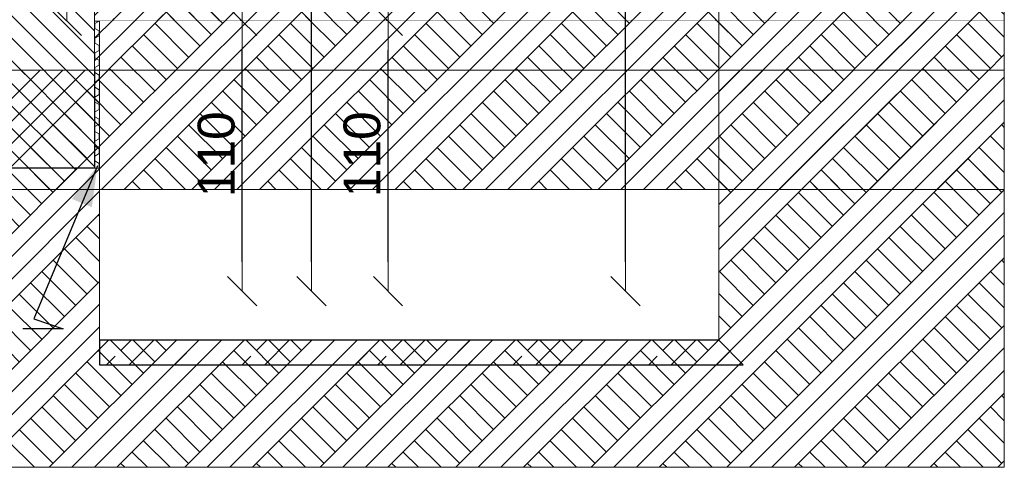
# Model space of a CAD drawing. Header units: centimetres. Extents: x -390 to 677, y -512 to 429.
# Tile 20 of 25: x 276 to 677, y -512 to -329. Entities that reach past the tile are written whole.
import ezdxf

# ---------------------------------------------------------------- set-up
doc = ezdxf.new("R2010")
doc.units = ezdxf.units.CM
doc.header["$MEASUREMENT"] = 0
for name, pattern in [('Hidden Line', [19.561111, 14.111111, -5.45]), ('Przerywana', [24, 12, -12]), ('Wipeout_Contour', [100, 0, -100])]:
    doc.linetypes.add(name, pattern=pattern)
for name, color, linetype in [('130-Teren', 7, 'Continuous'), ('220 - ŚCIANY WEWNĘTRZNE', 7, 'Continuous'), ('440-Stropy', 7, 'Continuous'), ('Nowe_299-Wymiary Opisy', 7, 'Continuous')]:
    doc.layers.add(name, color=color, linetype=linetype)
for name, color, linetype, lineweight in [('220 - ŚCIANY WEWNĘTRZNE_Nr_pióra__1', 7, 'Continuous', 13), ('220 - ŚCIANY WEWNĘTRZNE_Nr_pióra__27', 7, 'Continuous', 25), ('220 - ŚCIANY WEWNĘTRZNE_Nr_pióra__87', 7, 'Continuous', 13), ('220-Ściany_Nr_pióra__120', 7, 'Continuous', 13), ('220-Ściany_Nr_pióra__18', 9, 'Continuous', 13), ('440-Stropy_Nr_pióra__1', 7, 'Continuous', 13), ('440-Stropy_Nr_pióra__19', 255, 'Continuous', 0), ('Nowe_220-Ściany_Nr_pióra__120', 7, 'Continuous', 13), ('Nowe_220-Ściany_Nr_pióra__18', 9, 'Continuous', 13), ('Nowe_220-Ściany_Nr_pióra__21', 7, 'Continuous', 25), ('Nowe_830-Teksty Etykiety_Nr_pióra__85', 7, 'Continuous', 13), ('Rozbiórka_220-A Ściany_Nr_pióra__120', 7, 'Continuous', 13)]:
    doc.layers.add(name, color=color, linetype=linetype, lineweight=lineweight)
doc.styles.add('STYL_AUTOMATYCZNY_2', font='arial.ttf')
doc.dimstyles.new('STYL_AUTOMATYCZNY__1', dxfattribs={"dimtxt": 15, "dimasz": 11.875, "dimexe": 0.18, "dimexo": 0.0625, "dimgap": 0, "dimtad": 1, "dimdec": 0, "dimzin": 0, "dimdsep": 46, "dimtxsty": 'STYL_AUTOMATYCZNY_2', "dimblk": 'ARROWHEAD_6', "dimblk1": 'ARROWHEAD_6', "dimblk2": 'ARROWHEAD_6', "dimcen": 0.09, "dimse1": 1, "dimse2": 1, "dimclrd": 7, "dimclre": 7, "dimclrt": 7, "dimadec": 1, "dimazin": 0, "dimtfac": 1, "dimtdec": 4, "dimtmove": 0, "dimatfit": 3, "dimfxl": 1, "dimtolj": 1, "dimtzin": 0, "dimarcsym": 0})
doc.dimstyles.new('STYL_AUTOMATYCZNY__3', dxfattribs={"dimtxt": 0.18, "dimasz": 16.416, "dimexe": 0.18, "dimexo": 0.0625, "dimgap": 0, "dimtad": 0, "dimtih": 1, "dimtoh": 1, "dimdec": 4, "dimzin": 0, "dimdsep": 46, "dimcen": 0.09, "dimadec": 0, "dimazin": 0, "dimtfac": 1, "dimtdec": 4, "dimtmove": 0, "dimatfit": 3, "dimldrblk": 'ARROWHEAD_5', "dimfxl": 1, "dimtolj": 1, "dimtzin": 0, "dimarcsym": 0})
pattern_1 = [(45, (0, 0), (-13.7886, 13.7886), []), (45, (-4.596, 4.596), (-27.5772, 27.5772), []), (45, (-9.192, 9.192), (-27.5772, 27.5772), []), (135, (-13.7886, 13.7886), (4.596194, 4.596194), [19.5, -19.5])]

# ---------------------------------------------------------------- blocks, each defined once
blk = doc.blocks.new('ARROWHEAD_6')
at = {"color": 0, "linetype": 'Continuous', "lineweight": 0}
for p, q in [((-0.5, -0.5), (0.5, 0.5)), ((0, 0), (-1, 0))]:
    blk.add_line(p, q, dxfattribs=at)
blk = doc.blocks.new('ARROWHEAD_5')
at = {"linetype": 'Continuous', "lineweight": 0}
blk.add_hatch(color=0, dxfattribs=at).paths.add_polyline_path([(-1, 0.2679), (0, 0), (-1, -0.2679)])
at = {"color": 0, "linetype": 'Continuous', "lineweight": 0}
blk.add_line((0, 0), (-1, 0), dxfattribs=at)

msp = doc.modelspace()

# ---------------------------------------------------------------- hatches: boundary and pattern name
at = {"layer": '220 - ŚCIANY WEWNĘTRZNE', "linetype": 'Continuous', "lineweight": 0, "true_color": 0x000000}
h = msp.add_hatch(dxfattribs=at)
h.set_pattern_fill('Cegła_zwykła_0001', color=18, style=0, pattern_type=2)
h.set_pattern_definition([(135, (0, 0), (4.59619, 4.59619), [])])
h.paths.add_polyline_path([(250.47, -390), (306.47, -390), (306.47, -241), (250.47, -241)])
at = {"layer": 'Nowe_220-Ściany_Nr_pióra__120', "linetype": 'Continuous', "lineweight": 13}
h = msp.add_hatch(dxfattribs=at)
h.set_pattern_fill('Beton_zbrojony_0001', style=0, pattern_type=2)
h.set_pattern_definition([(45, (0, 0), (-9.19239, 9.19239), []), (45, (-4.596, 4.596), (-9.19239, 9.19239), [9.75, -3.25])])
h.paths.add_polyline_path([(560.47, -460), (308.47, -460), (308.47, -470), (570.47, -470)])

# ---------------------------------------------------------------- linework, layer by layer
at = {"layer": '220 - ŚCIANY WEWNĘTRZNE_Nr_pióra__27', "color": 7, "linetype": 'Continuous', "lineweight": 25}
for p, q in [((306.47, -329.46), (306.47, -390)), ((306.47, -390), (250.47, -390))]:
    msp.add_line(p, q, dxfattribs=at)
at = {"layer": 'Nowe_220-Ściany_Nr_pióra__21', "color": 7, "linetype": 'Continuous', "lineweight": 25, "flags": 128}
msp.add_lwpolyline([(560.47, -460), (308.47, -460), (308.47, -470), (570.47, -470)], close=True, dxfattribs=at)

# ---------------------------------------------------------------- leaders
at = {"layer": 'Nowe_830-Teksty Etykiety_Nr_pióra__85', "color": 7, "linetype": 'Continuous', "lineweight": 13, "annotation_type": 0, "has_hookline": 1, "hookline_direction": 1, "text_width": 167.99}
msp.add_leader([(307.59, -389.01), (281.7, -451.24), (293.67, -455.32), (277.25, -455.32)], dimstyle='STYL_AUTOMATYCZNY__3', dxfattribs=at)

# ---------------------------------------------------------------- next in the draw order: wipeouts: each hides what was drawn before it
at = {"color": 254, "linetype": 'Wipeout_Contour', "lineweight": 0, "ltscale": 2406.12846}
msp.add_wipeout([(306.47, -329.46), (306.47, -330), (676.69, -330), (676.69, -329.46)], dxfattribs=at).dxf.layer = '220 - ŚCIANY WEWNĘTRZNE'

# ---------------------------------------------------------------- next in the draw order: linework, layer by layer
at = {"layer": '220 - ŚCIANY WEWNĘTRZNE_Nr_pióra__1', "color": 7, "linetype": 'Przerywana', "lineweight": 13}
msp.add_line((676.69, -330), (676.69, -329.46), dxfattribs=at)
at = {"layer": '220 - ŚCIANY WEWNĘTRZNE_Nr_pióra__87', "color": 7, "linetype": 'Continuous', "lineweight": 13}
msp.add_line((306.47, -330), (676.69, -330), dxfattribs=at)

# ---------------------------------------------------------------- next in the draw order: wipeouts: each hides what was drawn before it
at = {"color": 254, "linetype": 'Wipeout_Contour', "lineweight": 0, "ltscale": 2430.607275}
msp.add_wipeout([(306.47, -330), (306.47, -350), (676.69, -350), (676.69, -330)], dxfattribs=at).dxf.layer = '440-Stropy'

# ---------------------------------------------------------------- next in the draw order: hatches: boundary and pattern name
at = {"layer": '130-Teren', "linetype": 'Continuous', "lineweight": 0, "true_color": 0xffffff}
h = msp.add_hatch(dxfattribs=at)
h.set_pattern_fill('Grunt_0001', style=0, pattern_type=2)
h.set_pattern_definition(pattern_1)
h.paths.add_polyline_path([(306.47, -329.46), (396.47, -329.46), (396.47, -274.46), (306.47, -274.46)])
at = {"layer": '220-Ściany_Nr_pióra__18', "linetype": 'Continuous', "lineweight": 13}
h = msp.add_hatch(dxfattribs=at)
h.set_pattern_fill('Grunt_0001', color=9, style=0, pattern_type=2)
h.set_pattern_definition(pattern_1)
h.paths.add_polyline_path([(-390.38, -350), (-390.38, -398.58), (306.47, -398.58), (676.69, -398.58), (676.69, -146.46), (396.47, -146.46), (396.47, -274.46), (306.47, -274.46), (306.47, -350)])
at = {"layer": 'Nowe_220-Ściany_Nr_pióra__120', "linetype": 'Continuous', "lineweight": 13}
h = msp.add_hatch(dxfattribs=at)
h.set_pattern_fill('Styropian_0001', style=0, pattern_type=2)
h.set_pattern_definition([(90, (0, 0), (-3.464102, 0), [2, -4]), (90, (-1.732, 3), (-3.464102, 0), [2, -4]), (150, (-8e-16, 2), (1.73205, 3), [2, -4]), (150, (-3.464, 2), (1.73205, 3), [2, -4]), (210, (0, 0), (-1.73205, 3), [2, -4]), (210, (-3.464, -1e-15), (-1.73205, 3), [2, -4])])
h.paths.add_polyline_path([(306.47, -330), (308.47, -330), (308.47, -390), (306.47, -390)])
at = {"layer": 'Nowe_220-Ściany_Nr_pióra__18', "linetype": 'Continuous', "lineweight": 13}
h = msp.add_hatch(dxfattribs=at)
h.set_pattern_fill('Grunt_0001', color=9, style=0, pattern_type=2)
h.set_pattern_definition(pattern_1)
h.paths.add_polyline_path([(-390.38, -511.77), (-390.38, -350), (250.47, -350), (250.47, -390), (306.47, -390), (306.47, -350), (308.47, -350), (308.47, -460), (560.47, -460), (560.47, -146.46), (676.69, -146.46), (676.69, -511.77), (560.47, -511.77), (308.47, -511.77)])

# ---------------------------------------------------------------- next in the draw order: linework, layer by layer
at = {"layer": '220-Ściany_Nr_pióra__120', "color": 7, "linetype": 'Continuous', "lineweight": 13, "flags": 128}
msp.add_lwpolyline([(-390.38, -350), (-390.38, -398.58), (306.47, -398.58), (676.69, -398.58), (676.69, -146.46), (396.47, -146.46), (396.47, -274.46), (306.47, -274.46), (306.47, -350)], close=True, dxfattribs=at)
at = {"layer": '440-Stropy_Nr_pióra__1', "color": 7, "linetype": 'Przerywana', "lineweight": 13}
msp.add_line((676.69, -350), (676.69, -330), dxfattribs=at)
at = {"layer": '440-Stropy_Nr_pióra__19', "color": 255, "linetype": 'Continuous', "lineweight": 0}
msp.add_line((306.47, -350), (676.69, -350), dxfattribs=at)
at = {"layer": 'Nowe_220-Ściany_Nr_pióra__120', "color": 7, "linetype": 'Continuous', "lineweight": 13, "flags": 128}
for points in [[(-390.38, -511.77), (-390.38, -350), (250.47, -350), (250.47, -390), (306.47, -390), (306.47, -350), (308.47, -350), (308.47, -460), (560.47, -460), (560.47, -146.46), (676.69, -146.46), (676.69, -511.77), (560.47, -511.77), (308.47, -511.77)], [(306.47, -330), (308.47, -330), (308.47, -390), (306.47, -390)]]:
    msp.add_lwpolyline(points, close=True, dxfattribs=at)
at = {"layer": 'Rozbiórka_220-A Ściany_Nr_pióra__120', "color": 7, "linetype": 'Hidden Line', "lineweight": 13}
msp.add_line((676.69, -398.58), (676.69, 428.68), dxfattribs=at)

# ---------------------------------------------------------------- next in the draw order: dimensions: what is measured, and where the dimension line sits
at = {"layer": 'Nowe_299-Wymiary Opisy', "color": 7, "linetype": 'Continuous', "lineweight": 13}
for base, p1, p2, location in [((394.76, 257), (333.47, -440), (306.47, 257), (384.26, -91.54)), ((425.87, 0), (333.47, -330), (323.47, 0), (415.37, -165.04)), ((295.13, -121.46), (250.47, -330), (308.47, -121.46), (284.63, -225.77)), ((366.52, -121.46), (535.47, -330), (323.47, -121.46), (356.02, -225.77)), ((522.56, -121.46), (535.47, -440), (535.47, -121.46), (512.06, -280.77)), ((366.52, -330), (333.47, -440), (535.47, -330), (356.02, -384.27)), ((425.87, -330), (333.47, -440), (333.47, -330), (415.37, -384.27))]:
    msp.add_linear_dim(base=base, p1=p1, p2=p2, angle=90, location=location, text_rotation=90, dimstyle='STYL_AUTOMATYCZNY__1', dxfattribs=at).render()

doc.saveas('drawing.dxf')
